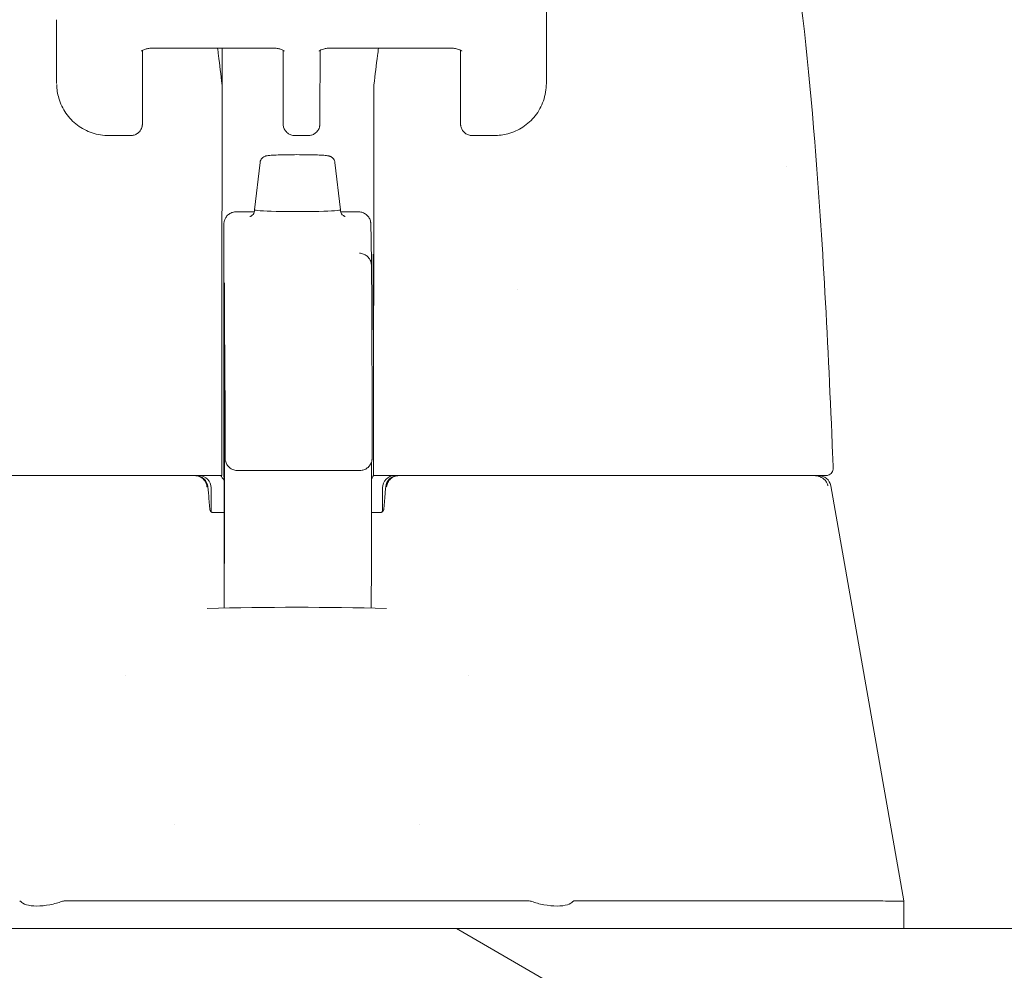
# Model space of a CAD drawing. Header units: inches. Extents: x 15 to 394, y 11 to 241.
# Tile 30 of 83: x 267.15 to 268.73, y 77.39 to 78.91. Entities that reach past the tile are written whole.
import ezdxf

# ---------------------------------------------------------------- set-up
doc = ezdxf.new("R2010")
doc.units = ezdxf.units.IN
doc.header["$LTSCALE"] = 24
doc.header["$MEASUREMENT"] = 0
doc.layers.get('0').update_dxf_attribs({"lineweight": 0})
for name, color, linetype, lineweight in [('Dimension (ANSI)', 7, 'Continuous', 5), ('Hatch (ANSI)', 7, 'Continuous', 5), ('Visible (ANSI)', 7, 'Continuous', 5)]:
    doc.layers.add(name, color=color, linetype=linetype, lineweight=lineweight)
doc.styles.add('ROMANS', font='tahoma.ttf')
doc.dimstyles.new('Default (ANSI)', dxfattribs={"dimscale": 24, "dimtxt": 0.07, "dimasz": 0.07, "dimexe": 0.125, "dimexo": 0.0625, "dimgap": 0.031496, "dimtad": 0, "dimtih": 1, "dimtoh": 1, "dimrnd": 1e-08, "dimzin": 0, "dimdsep": 46, "dimtxsty": 'ROMANS', "dimblk": 'Filled-1', "dimcen": 0.09, "dimdle": 0.393701, "dimclrd": 256, "dimclre": 256, "dimclrt": 256, "dimadec": 0, "dimazin": 0, "dimtfac": 0.928571, "dimtofl": 0, "dimtmove": 0, "dimatfit": 3, "dimfxl": 0, "dimtolj": 1, "dimtzin": 0, "dimlwd": -1, "dimlwe": -1, "dimarcsym": 0})

# ---------------------------------------------------------------- blocks, each defined once
blk = doc.blocks.new('Filled-1')
at = {"color": 0}
for p, q in [((0, 0), (-1, 0.17857)), ((-1, 0.17857), (-1, -0.17857)), ((-1, 0), (0, 0)), ((-1, -0.17857), (0, 0))]:
    blk.add_line(p, q, dxfattribs=at)
at = {"color": 0, "flags": 128}
blk.add_lwpolyline([(-1, -0.17857), (0, 0)], dxfattribs=at)
at = {"color": 0}
blk.add_solid([(-1, -0.17857), (0, 0), (-1, 0.17857), (-1, -0.17857)], dxfattribs=at)
blk = doc.blocks.new('*D27')
at = {"layer": 'Defpoints', "color": 0}
for p in [(269.325, 86.315), (269.325, 76.8974), (248.7625, 76.8662)]:
    blk.add_point(p, dxfattribs=at)
at = {"layer": 'Dimension (ANSI)'}
for p, q in [((248.7625, 78.3662), (248.7625, 89.315)), ((269.325, 78.3974), (269.325, 89.315)), ((250.4425, 86.315), (253.502, 86.315)), ((267.645, 86.315), (264.5229, 86.315))]:
    blk.add_line(p, q, dxfattribs=at)
at = {"layer": 'Dimension (ANSI)', "xscale": 1.680000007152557, "yscale": 1.680000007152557, "zscale": 1.680000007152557, "rotation": 180}
blk.add_blockref('Filled-1', (248.7625, 86.315), dxfattribs=at)
at = {"layer": 'Dimension (ANSI)', "xscale": 1.680000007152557, "yscale": 1.680000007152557, "zscale": 1.680000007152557}
blk.add_blockref('Filled-1', (269.325, 86.315), dxfattribs=at)
at = {"layer": 'Dimension (ANSI)', "insert": (259.0125, 86.315), "char_height": 1.68, "attachment_point": 5, "style": 'ROMANS'}
blk.add_mtext('\\A1;\\fTahoma|b0|i0;\\H1.6800;(20.56)\\P\\fTahoma|b0|i0;\\H1.6800;(2 PL.)\\P\\fTahoma|b0|i0;\\H1.6800;OPENING', dxfattribs=at)
blk = doc.blocks.new('*D29')
at = {"layer": 'Defpoints', "color": 0}
for p in [(269.325, 86.3462), (269.325, 76.8974), (273.2, 76.8974)]:
    blk.add_point(p, dxfattribs=at)
at = {"layer": 'Dimension (ANSI)'}
for p, q in [((269.325, 78.3974), (269.325, 89.3462)), ((273.2, 78.3974), (273.2, 89.3462)), ((267.645, 86.3462), (265.965, 86.3462)), ((274.88, 86.3462), (278.9701, 86.3462))]:
    blk.add_line(p, q, dxfattribs=at)
at = {"layer": 'Dimension (ANSI)', "xscale": 1.680000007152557, "yscale": 1.680000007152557, "zscale": 1.680000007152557}
blk.add_blockref('Filled-1', (269.325, 86.3462), dxfattribs=at)
at = {"layer": 'Dimension (ANSI)', "xscale": 1.680000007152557, "yscale": 1.680000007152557, "zscale": 1.680000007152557, "rotation": 180}
blk.add_blockref('Filled-1', (273.2, 86.3462), dxfattribs=at)
at = {"layer": 'Dimension (ANSI)', "insert": (284.3728, 86.3462), "char_height": 1.68, "attachment_point": 5, "style": 'ROMANS'}
blk.add_mtext('\\A1;\\fTahoma|b0|i0;\\H1.6800;3.88\\P\\fTahoma|b0|i0;\\H1.6800;MULLION\\P\\fTahoma|b0|i0;\\H1.6800;WIDTH', dxfattribs=at)
blk = doc.blocks.new('*D30')
at = {"layer": 'Defpoints', "color": 0}
for p in [(293.7625, 94.1654), (248.7625, 76.8662), (293.7625, 76.8662)]:
    blk.add_point(p, dxfattribs=at)
at = {"layer": 'Dimension (ANSI)'}
for p, q in [((248.7625, 78.3662), (248.7625, 97.1654)), ((293.7625, 78.3662), (293.7625, 97.1654)), ((250.4425, 94.1654), (261.6575, 94.1654)), ((292.0825, 94.1654), (280.8674, 94.1654))]:
    blk.add_line(p, q, dxfattribs=at)
at = {"layer": 'Dimension (ANSI)', "xscale": 1.680000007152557, "yscale": 1.680000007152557, "zscale": 1.680000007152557, "rotation": 180}
blk.add_blockref('Filled-1', (248.7625, 94.1654), dxfattribs=at)
at = {"layer": 'Dimension (ANSI)', "xscale": 1.680000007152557, "yscale": 1.680000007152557, "zscale": 1.680000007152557}
blk.add_blockref('Filled-1', (293.7625, 94.1654), dxfattribs=at)
at = {"layer": 'Dimension (ANSI)', "insert": (271.2625, 94.1654), "char_height": 1.68, "attachment_point": 5, "style": 'ROMANS'}
blk.add_mtext('\\A1;\\fTahoma|b0|i0;\\H1.6800;(45.00) OPENING', dxfattribs=at)

msp = doc.modelspace()

# ---------------------------------------------------------------- hatches: boundary and pattern name
at = {"layer": 'Hatch (ANSI)'}
h = msp.add_hatch(dxfattribs=at)
h.set_pattern_fill('ANSI31', color=256, scale=24, angle=105, style=0)
edge = h.paths.add_edge_path()
edge.add_line((270.1491, 77.2256), (270.1491, 76.4533))
edge.add_line((270.1491, 76.4533), (270.2831, 76.4533))
edge.add_line((270.2831, 76.4533), (270.2831, 77.2256))
edge.add_ellipse((270.0554, 77.2256), major_axis=(0.2278, 0), ratio=1, start_angle=0, end_angle=90)
edge.add_line((270.0554, 77.4533), (248.0109, 77.4533))
edge.add_ellipse((248.0109, 77.2256), major_axis=(0, 0.2277), ratio=1, start_angle=0, end_angle=90)
edge.add_line((247.7831, 77.2256), (247.7831, 76.5833))
edge.add_line((247.7831, 76.5833), (247.884, 76.5833))
edge.add_line((247.884, 76.5833), (247.9171, 76.5833))
edge.add_line((247.9171, 76.5833), (247.9171, 76.637))
edge.add_line((247.9171, 76.637), (247.9171, 77.0817))
edge.add_line((247.9171, 77.0817), (247.9171, 77.2256))
edge.add_ellipse((248.0109, 77.2256), major_axis=(-0.0937, 0), ratio=1, start_angle=270, end_angle=360, ccw=False)
edge.add_line((248.0109, 77.3193), (270.0554, 77.3193))
edge.add_ellipse((270.0554, 77.2256), major_axis=(0, 0.0937), ratio=1, start_angle=270, end_angle=360, ccw=False)

# ---------------------------------------------------------------- linework, layer by layer
at = {"layer": 'Visible (ANSI)'}
for p, q in [((267.9972, 78.9895), (267.9969, 78.8124)), ((267.2094, 78.9147), (267.2094, 78.8124)), ((267.3475, 78.8654), (267.3473, 78.7603)), ((267.3661, 78.8692), (267.5554, 78.8692)), ((267.4754, 78.8692), (267.4754, 78.8078)), ((267.5734, 78.8657), (267.5735, 78.7968)), ((267.6327, 78.7603), (267.6329, 78.8654)), ((267.6515, 78.8692), (267.8409, 78.8692)), ((267.8589, 78.7968), (267.8589, 78.865)), ((267.3287, 78.7285), (267.2934, 78.7285)), ((267.5921, 78.7285), (267.6141, 78.7285)), ((267.9128, 78.7285), (267.8775, 78.7285)), ((267.5365, 78.6852), (267.5278, 78.6091)), ((267.657, 78.6852), (267.6656, 78.6091)), ((267.498, 78.6059), (267.5274, 78.6059)), ((267.6661, 78.6059), (267.6949, 78.6059)), ((267.7146, 78.5867), (267.7153, 78.5615)), ((267.4783, 78.3983), (267.4785, 78.1877)), ((267.5001, 78.19), (267.697, 78.19)), ((267.7183, 78.1817), (267.719, 78.1817)), ((267.4578, 78.162), (267.4578, 78.1237)), ((267.7334, 78.162), (267.7334, 78.1237)), ((268.4543, 78.1654), (268.572, 77.498)), ((267.4786, 78.1226), (267.4598, 78.1226)), ((267.7315, 78.1226), (267.7156, 78.1226)), ((267.4786, 78.0952), (267.4786, 78.0497)), ((267.7156, 78.0397), (267.7154, 77.9688)), ((267.32, 77.8609), (267.32, 77.8609)), ((267.8712, 77.8609), (267.8712, 77.8609)), ((267.3988, 77.6211), (267.3988, 77.6211)), ((267.7925, 77.6211), (267.7925, 77.6211)), ((267.2231, 77.498), (267.9681, 77.498)), ((268.0413, 77.498), (268.5328, 77.498)), ((268.572, 77.4533), (268.572, 77.498)), ((270.0554, 77.4533), (248.0109, 77.4533))]:
    msp.add_line(p, q, dxfattribs=at)
for centre, start, end in [((267.433, 78.162), 4.9119, 90), ((267.4381, 78.162), 0, 90), ((267.7531, 78.162), 90, 180), ((267.7582, 78.162), 90, 175.0881), ((268.4349, 78.162), 10, 90)]:
    msp.add_arc(centre, 0.0197, start, end, dxfattribs=at)
for centre, major_axis, ratio, start_param, end_param in [((267.4328, 78.8059), (-0.0425, -0.0035), 0.669542, 3.085614, 3.161581), ((267.4766, 77.4267), (0.0001, 1.6849), 0.001243, 0.609956, 0.646633), ((267.7208, 77.4267), (0, -1.6849), 0.001294, 3.751549, 3.788225), ((267.7621, 78.8059), (-0.0425, 0.0034), 0.669773, 6.258798, 6.334759), ((267.4747, 78.9068), (0, 0.5512), 0.001274, 3.554684, 4.444304), ((267.4754, 78.7555), (0, -0.0201), 0.001273, 3.788231, 4.444303), ((267.7188, 78.9068), (0, 0.5512), 0.001274, 3.554684, 4.444304), ((267.7195, 78.7555), (0, 0.0201), 0.001274, 0.646638, 1.302711), ((267.5967, 78.6091), (-0.0689, 0), 0.042782, 6.278319, 9.429644), ((267.9508, 78.4769), (0, 0.061), 0.001274, 1.508926, 1.509277), ((267.475, 78.3836), (0, -0.0201), 0.001269, 3.554683, 4.318922), ((267.7191, 78.3836), (0, 0.0201), 0.001278, 0.413091, 1.177333), ((267.4582, 78.1018), (-0.0983, 1.1448), 0.000167, 1.516693, 1.533906), ((267.4347, 78.1423), (0.0196, 0.0017), 0.017406, 6.283182, 6.298323), ((267.7565, 78.1423), (-0.0196, 0.0017), 0.017406, 6.268048, 6.283203), ((267.4594, 78.1344), (0, -0.0118), 0.79344, 0.00001, 0.000043), ((267.1681, 77.0445), (-0.0182, 0.4534), 0.057705, 6.212037, 6.280865), ((267.1681, 77.0445), (0.0567, 0.4533), 0.172345, 0.021557, 0.090385), ((268.0231, 77.0445), (-0.0567, 0.4533), 0.172345, 6.1928, 6.261628), ((268.0231, 77.0445), (0.0182, 0.4534), 0.057705, 0.002321, 0.071149)]:
    msp.add_ellipse(centre, major_axis=major_axis, ratio=ratio, start_param=start_param, end_param=end_param, dxfattribs=at)
for centre, major_axis in [((267.4784, 78.4769), (0, 0.0738)), ((267.7185, 78.4769), (0, -0.061))]:
    msp.add_ellipse(centre, major_axis=major_axis, ratio=0.001274, dxfattribs=at)
for points, knots in [([(268.3896, 79.06), (268.4068, 78.9551), (268.4187, 78.841), (268.4411, 78.5634), (268.4501, 78.3931), (268.4573, 78.2161)], [0, 0, 0, 0, 1.138918, 1.138918, 2.574106, 2.574106, 2.574106, 2.574106]), ([(267.346, 78.8644), (267.346, 78.8644), (267.346, 78.8644), (267.3462, 78.8646), (267.3465, 78.8648), (267.3476, 78.8655), (267.3484, 78.8659), (267.3505, 78.8668), (267.3519, 78.8673), (267.3551, 78.8681), (267.357, 78.8685), (267.3612, 78.8691), (267.3634, 78.8692), (267.3658, 78.8692), (267.366, 78.8692), (267.3661, 78.8692)], [6.740092, 6.740092, 6.740092, 6.740092, 6.793779, 6.793779, 6.96813, 6.96813, 7.15411, 7.15411, 7.362553, 7.362553, 7.594077, 7.594077, 7.842143, 7.842143, 7.853982, 7.853982, 7.853982, 7.853982]), ([(267.4753, 78.81), (267.4735, 78.8264), (267.4716, 78.8422), (267.4692, 78.8614), (267.4687, 78.8653), (267.4682, 78.8692)], [-0.4388751, -0.4388751, -0.4388751, -0.4388751, -0.2194373, -0.2194373, -0.1616613, -0.1616613, -0.1616613, -0.1616613]), ([(267.5754, 78.8644), (267.5754, 78.8644), (267.5754, 78.8644), (267.5752, 78.8646), (267.5749, 78.8648), (267.5738, 78.8655), (267.573, 78.8659), (267.5709, 78.8668), (267.5696, 78.8673), (267.5664, 78.8681), (267.5645, 78.8685), (267.5603, 78.8691), (267.558, 78.8692), (267.5556, 78.8692), (267.5555, 78.8692), (267.5554, 78.8692)], [3.601441, 3.601441, 3.601441, 3.601441, 3.653835, 3.653835, 3.828176, 3.828176, 4.014016, 4.014016, 4.222282, 4.222282, 4.453653, 4.453653, 4.701633, 4.701633, 4.712389, 4.712389, 4.712389, 4.712389]), ([(267.6515, 78.8692), (267.6491, 78.8692), (267.6468, 78.8691), (267.6424, 78.8685), (267.6404, 78.8681), (267.6369, 78.8671), (267.6355, 78.8666), (267.6333, 78.8656), (267.6325, 78.8652), (267.6316, 78.8646), (267.6314, 78.8644), (267.6314, 78.8644)], [4.712389, 4.712389, 4.712389, 4.712389, 4.966699, 4.966699, 5.215035, 5.215035, 5.445494, 5.445494, 5.649809, 5.649809, 5.826279, 5.826279, 5.826279, 5.826279]), ([(267.727, 78.8692), (267.7265, 78.8653), (267.7259, 78.8614), (267.7235, 78.8422), (267.7215, 78.8264), (267.7196, 78.81)], [-0.2772129, -0.2772129, -0.2772129, -0.2772129, -0.2194374, -0.2194374, -0.000001, -0.000001, -0.000001, -0.000001]), ([(267.8409, 78.8692), (267.8432, 78.8692), (267.8456, 78.8691), (267.85, 78.8685), (267.852, 78.8681), (267.8554, 78.8671), (267.8569, 78.8666), (267.859, 78.8657), (267.8598, 78.8652), (267.8607, 78.8646), (267.8609, 78.8644), (267.8609, 78.8644)], [1.570796, 1.570796, 1.570796, 1.570796, 1.825106, 1.825106, 2.073301, 2.073301, 2.30349, 2.30349, 2.50749, 2.50749, 2.681745, 2.681745, 2.681745, 2.681745]), ([(267.2934, 78.7285), (267.2844, 78.7285), (267.2752, 78.7299), (267.258, 78.7356), (267.2499, 78.7399), (267.2356, 78.7506), (267.2293, 78.7571), (267.2192, 78.7717), (267.2153, 78.7799), (267.2108, 78.7956), (267.2097, 78.803), (267.2095, 78.8104)], [0, 0, 0, 0, 0.0703736, 0.0703736, 0.1392004, 0.1392004, 0.2072974, 0.2072974, 0.2754598, 0.2754598, 0.3325774, 0.3325774, 0.3325774, 0.3325774]), ([(267.9969, 78.8124), (267.9968, 78.803), (267.9952, 78.7933), (267.9891, 78.7757), (267.9846, 78.7674), (267.9734, 78.7533), (267.9667, 78.7471), (267.9519, 78.7374), (267.9437, 78.7338), (267.9279, 78.7295), (267.9203, 78.7285), (267.9128, 78.7285)], [0, 0, 0, 0, 0.0731439, 0.0731439, 0.1436614, 0.1436614, 0.211738, 0.211738, 0.2795476, 0.2795476, 0.3380314, 0.3380314, 0.3380314, 0.3380314]), ([(267.5921, 78.7285), (267.5901, 78.7285), (267.5881, 78.7289), (267.5843, 78.7301), (267.5825, 78.7311), (267.5794, 78.7334), (267.578, 78.7349), (267.5758, 78.7381), (267.5749, 78.7399), (267.5741, 78.7427), (267.5739, 78.7436), (267.5737, 78.7447), (267.5737, 78.7449), (267.5737, 78.7452), (267.5737, 78.7454), (267.5736, 78.7457), (267.5736, 78.7458), (267.5736, 78.7461), (267.5736, 78.7462), (267.5736, 78.7464), (267.5736, 78.7465), (267.5736, 78.7467), (267.5736, 78.7469), (267.5736, 78.7474), (267.5736, 78.7478), (267.5736, 78.7501), (267.5736, 78.7533), (267.5735, 78.7627), (267.5735, 78.7693), (267.5735, 78.783), (267.5735, 78.7897), (267.5735, 78.7968)], [0, 0, 0, 0, 0.0152437, 0.0152437, 0.0302108, 0.0302108, 0.0451875, 0.0451875, 0.0601581, 0.0601581, 0.0673092, 0.0673092, 0.0689264, 0.0689264, 0.0702228, 0.0702228, 0.0721464, 0.0721464, 0.074147, 0.074147, 0.0775296, 0.0775296, 0.0857864, 0.0857864, 0.110542, 0.110542, 0.1855583, 0.1855583, 0.2684918, 0.2684918, 0.3313559, 0.3313559, 0.3313559, 0.3313559]), ([(267.8775, 78.7285), (267.8755, 78.7285), (267.8735, 78.7289), (267.8698, 78.7301), (267.868, 78.7311), (267.8648, 78.7334), (267.8634, 78.7349), (267.8612, 78.7381), (267.8603, 78.7399), (267.8595, 78.7427), (267.8593, 78.7436), (267.8592, 78.7447), (267.8591, 78.7449), (267.8591, 78.7452), (267.8591, 78.7454), (267.8591, 78.7457), (267.8591, 78.7458), (267.8591, 78.7461), (267.859, 78.7462), (267.859, 78.7464), (267.859, 78.7465), (267.859, 78.7467), (267.859, 78.7469), (267.859, 78.7474), (267.859, 78.7478), (267.859, 78.7501), (267.859, 78.7533), (267.859, 78.7627), (267.8589, 78.7693), (267.8589, 78.783), (267.8589, 78.7897), (267.8589, 78.7968)], [0, 0, 0, 0, 0.0152437, 0.0152437, 0.0302108, 0.0302108, 0.0451875, 0.0451875, 0.0601581, 0.0601581, 0.0673092, 0.0673092, 0.0689264, 0.0689264, 0.0702228, 0.0702228, 0.0721464, 0.0721464, 0.074147, 0.074147, 0.0775296, 0.0775296, 0.0857864, 0.0857864, 0.110542, 0.110542, 0.1855583, 0.1855583, 0.2684918, 0.2684918, 0.3313559, 0.3313559, 0.3313559, 0.3313559]), ([(267.3473, 78.7603), (267.3473, 78.7549), (267.3473, 78.751), (267.3472, 78.748), (267.3472, 78.7475), (267.3472, 78.7469), (267.3472, 78.7468), (267.3472, 78.7462), (267.3472, 78.7461), (267.3472, 78.7459), (267.3472, 78.7458), (267.3472, 78.7454), (267.3471, 78.7452), (267.3471, 78.7445), (267.347, 78.744), (267.3468, 78.7429), (267.3466, 78.7424), (267.3461, 78.7406), (267.3456, 78.7394), (267.3441, 78.7366), (267.3429, 78.735), (267.3402, 78.7324), (267.3385, 78.7312), (267.335, 78.7295), (267.3331, 78.7289), (267.3303, 78.7286), (267.3295, 78.7285), (267.3287, 78.7285)], [0, 0, 0, 0, 0.0823467, 0.0823467, 0.1118576, 0.1118576, 0.1247539, 0.1247539, 0.1265515, 0.1265515, 0.1286021, 0.1286021, 0.1306663, 0.1306663, 0.134814, 0.134814, 0.138887, 0.138887, 0.148968, 0.148968, 0.1632472, 0.1632472, 0.1782167, 0.1782167, 0.1931923, 0.1931923, 0.1993249, 0.1993249, 0.1993249, 0.1993249]), ([(267.6327, 78.7603), (267.6327, 78.7549), (267.6327, 78.751), (267.6327, 78.748), (267.6327, 78.7475), (267.6327, 78.7469), (267.6327, 78.7468), (267.6326, 78.7462), (267.6326, 78.7461), (267.6326, 78.7459), (267.6326, 78.7458), (267.6326, 78.7454), (267.6326, 78.7452), (267.6325, 78.7445), (267.6324, 78.744), (267.6322, 78.7429), (267.6321, 78.7424), (267.6316, 78.7406), (267.6311, 78.7394), (267.6295, 78.7366), (267.6284, 78.735), (267.6256, 78.7324), (267.624, 78.7312), (267.6204, 78.7295), (267.6185, 78.7289), (267.6158, 78.7286), (267.615, 78.7285), (267.6141, 78.7285)], [0, 0, 0, 0, 0.0823467, 0.0823467, 0.1118576, 0.1118576, 0.1247539, 0.1247539, 0.1265515, 0.1265515, 0.1286021, 0.1286021, 0.1306663, 0.1306663, 0.134814, 0.134814, 0.138887, 0.138887, 0.148968, 0.148968, 0.1632472, 0.1632472, 0.1782167, 0.1782167, 0.1931923, 0.1931923, 0.1993249, 0.1993249, 0.1993249, 0.1993249]), ([(267.5365, 78.6852), (267.5366, 78.6865), (267.537, 78.6878), (267.5381, 78.6901), (267.5388, 78.6912), (267.5405, 78.6929), (267.5415, 78.6937), (267.5432, 78.6947), (267.5439, 78.695), (267.5451, 78.6954), (267.5456, 78.6956), (267.5467, 78.6958), (267.5473, 78.696), (267.5497, 78.6963), (267.5517, 78.6965), (267.5565, 78.6969), (267.5592, 78.697), (267.5663, 78.6973), (267.5712, 78.6975), (267.5813, 78.6977), (267.5866, 78.6977), (267.5971, 78.6978), (267.6025, 78.6977), (267.6128, 78.6976), (267.6178, 78.6976), (267.6269, 78.6973), (267.631, 78.6972), (267.638, 78.6968), (267.6409, 78.6966), (267.6446, 78.6962), (267.6457, 78.6961), (267.6474, 78.6957), (267.648, 78.6955), (267.6491, 78.6952), (267.6498, 78.6949), (267.6512, 78.6942), (267.652, 78.6937), (267.6534, 78.6925), (267.6541, 78.6918), (267.6553, 78.6901), (267.6559, 78.6891), (267.6566, 78.6871), (267.6569, 78.6861), (267.657, 78.6852)], [0, 0, 0, 0, 0.0101015, 0.0101015, 0.0199862, 0.0199862, 0.0296294, 0.0296294, 0.0377089, 0.0377089, 0.0449846, 0.0449846, 0.0568687, 0.0568687, 0.0925395, 0.0925395, 0.1243072, 0.1243072, 0.1678667, 0.1678667, 0.2085979, 0.2085979, 0.2487728, 0.2487728, 0.2888646, 0.2888646, 0.3291737, 0.3291737, 0.3703899, 0.3703899, 0.3939584, 0.3939584, 0.4023637, 0.4023637, 0.4099805, 0.4099805, 0.4177702, 0.4177702, 0.4252935, 0.4252935, 0.4344742, 0.4344742, 0.4417369, 0.4417369, 0.4417369, 0.4417369]), ([(267.4783, 78.3983), (267.4782, 78.4065), (267.4782, 78.4162), (267.4782, 78.437), (267.4782, 78.4483), (267.4782, 78.4713), (267.4782, 78.4832), (267.4782, 78.5061), (267.4782, 78.5174), (267.4782, 78.538), (267.4782, 78.5475), (267.4783, 78.5636), (267.4783, 78.5704), (267.4783, 78.5805), (267.4783, 78.5839), (267.4783, 78.5859), (267.4783, 78.5861), (267.4784, 78.5867), (267.4784, 78.5868), (267.4784, 78.5873), (267.4784, 78.5875), (267.4784, 78.5878), (267.4784, 78.5881), (267.4785, 78.5888), (267.4786, 78.5894), (267.4788, 78.5906), (267.479, 78.5911), (267.4795, 78.593), (267.4801, 78.5943), (267.4817, 78.5973), (267.4829, 78.5989), (267.4858, 78.6018), (267.4876, 78.603), (267.4913, 78.6048), (267.4934, 78.6054), (267.4963, 78.6058), (267.4972, 78.6059), (267.498, 78.6059)], [0.0000951, 0.0000951, 0.0000951, 0.0000951, 0.0901149, 0.0901149, 0.178562, 0.178562, 0.2670329, 0.2670329, 0.3554952, 0.3554952, 0.4439649, 0.4439649, 0.5324672, 0.5324672, 0.6211026, 0.6211026, 0.6422287, 0.6422287, 0.6501792, 0.6501792, 0.6522795, 0.6522795, 0.6545394, 0.6545394, 0.659093, 0.659093, 0.6635504, 0.6635504, 0.6741451, 0.6741451, 0.6893195, 0.6893195, 0.7052428, 0.7052428, 0.7211743, 0.7211743, 0.727735, 0.727735, 0.727735, 0.727735]), ([(267.52, 78.5983), (267.52, 78.5983), (267.52, 78.5983), (267.5201, 78.5983), (267.5203, 78.5983), (267.5208, 78.5985), (267.521, 78.5986), (267.5217, 78.5989), (267.5223, 78.5992), (267.5236, 78.6002), (267.5244, 78.6008), (267.5259, 78.6026), (267.5266, 78.6037), (267.5276, 78.6064), (267.5278, 78.6078), (267.5278, 78.6091)], [9.2430888, 9.2430888, 9.2430888, 9.2430888, 9.2594498, 9.2594498, 9.3055117, 9.3055117, 9.3302805, 9.3302805, 9.3644401, 9.3644401, 9.3881755, 9.3881755, 9.4085728, 9.4085728, 9.4235033, 9.4235033, 9.4235033, 9.4235033]), ([(267.6656, 78.6091), (267.6656, 78.6078), (267.6658, 78.6065), (267.6666, 78.6042), (267.6672, 78.6032), (267.6684, 78.6015), (267.669, 78.6009), (267.6702, 78.5998), (267.6708, 78.5995), (267.6717, 78.5989), (267.672, 78.5988), (267.6727, 78.5985), (267.673, 78.5984), (267.6733, 78.5983), (267.6734, 78.5982), (267.6734, 78.5982)], [6.2819106, 6.2819106, 6.2819106, 6.2819106, 6.296187, 6.296187, 6.3118518, 6.3118518, 6.3310934, 6.3310934, 6.3535591, 6.3535591, 6.3797667, 6.3797667, 6.4163047, 6.4163047, 6.4623251, 6.4623251, 6.4623251, 6.4623251]), ([(267.6949, 78.6059), (267.6952, 78.6059), (267.6955, 78.6059), (267.6967, 78.6058), (267.6975, 78.6057), (267.7005, 78.6052), (267.7025, 78.6044), (267.7062, 78.6024), (267.7079, 78.6011), (267.7108, 78.598), (267.7119, 78.5962), (267.7132, 78.5934), (267.7136, 78.5924), (267.714, 78.591), (267.7141, 78.5905), (267.7143, 78.5897), (267.7143, 78.5894), (267.7144, 78.5887), (267.7145, 78.5884), (267.7145, 78.5879), (267.7145, 78.5878), (267.7145, 78.5875), (267.7145, 78.5874), (267.7146, 78.5871), (267.7146, 78.587), (267.7146, 78.5868), (267.7146, 78.5867), (267.7146, 78.5867)], [0, 0, 0, 0, 0.00224223, 0.00224223, 0.00898256, 0.00898256, 0.02514758, 0.02514758, 0.04107187, 0.04107187, 0.0570029, 0.0570029, 0.06485469, 0.06485469, 0.06852226, 0.06852226, 0.0711256, 0.0711256, 0.0739908, 0.0739908, 0.07533776, 0.07533776, 0.07733102, 0.07733102, 0.07973003, 0.07973003, 0.08311644, 0.08311644, 0.08311644, 0.08311644]), ([(267.7153, 78.5615), (267.7154, 78.5589), (267.7154, 78.5541), (267.7154, 78.5422), (267.7155, 78.5398), (267.7155, 78.5373)], [0, 0, 0, 0, 0.2222895, 0.2222895, 0.2714386, 0.2714386, 0.2714386, 0.2714386]), ([(267.6966, 78.5393), (267.6987, 78.5392), (267.7009, 78.5388), (267.7048, 78.5373), (267.7067, 78.5362), (267.7099, 78.5336), (267.7113, 78.532), (267.7128, 78.5297), (267.7132, 78.529), (267.7138, 78.5278), (267.714, 78.5273), (267.7145, 78.526), (267.7147, 78.5253), (267.715, 78.5242), (267.7151, 78.5238), (267.7153, 78.5229), (267.7154, 78.5226), (267.7155, 78.5217), (267.7155, 78.5213), (267.7156, 78.5202), (267.7156, 78.5199), (267.7157, 78.5178), (267.7157, 78.5157), (267.7159, 78.5033), (267.716, 78.4856), (267.7163, 78.4238), (267.7165, 78.3721), (267.7167, 78.3063)], [0, 0, 0, 0, 0.016461, 0.016461, 0.032598, 0.032598, 0.048586, 0.048586, 0.055504, 0.055504, 0.060794, 0.060794, 0.069517, 0.069517, 0.078204, 0.078204, 0.091719, 0.091719, 0.12099, 0.12099, 0.208677, 0.208677, 0.471727, 0.471727, 1.263331, 1.263331, 2.350755, 2.350755, 2.350755, 2.350755]), ([(267.4791, 78.0403), (267.4791, 78.0403), (267.4791, 78.0405), (267.4791, 78.0418), (267.4792, 78.0439), (267.4792, 78.0526), (267.4792, 78.0618), (267.4793, 78.0866), (267.4793, 78.1027), (267.4793, 78.1396), (267.4794, 78.1608), (267.4794, 78.2056), (267.4794, 78.2297), (267.4794, 78.2777), (267.4794, 78.3022), (267.4794, 78.3486), (267.4794, 78.371), (267.4793, 78.4111), (267.4793, 78.4292), (267.4792, 78.4588), (267.4792, 78.4707), (267.4792, 78.4828), (267.4792, 78.486), (267.4791, 78.4893), (267.4791, 78.4902), (267.4791, 78.4911), (267.4791, 78.4914), (267.4791, 78.4915), (267.4791, 78.4915), (267.4791, 78.4915)], [0.095515, 0.095515, 0.095515, 0.095515, 0.123841, 0.123841, 0.213853, 0.213853, 0.387934, 0.387934, 0.570542, 0.570542, 0.753617, 0.753617, 0.936769, 0.936769, 1.119942, 1.119942, 1.303116, 1.303116, 1.486277, 1.486277, 1.669389, 1.669389, 1.759895, 1.759895, 1.808908, 1.808908, 1.835911, 1.835911, 1.839855, 1.839855, 1.839855, 1.839855]), ([(267.4749, 78.3913), (267.4749, 78.3605), (267.4749, 78.3289), (267.4749, 78.2643), (267.4749, 78.2314), (267.4749, 78.1983)], [0.0000013, 0.0000013, 0.0000013, 0.0000013, 0.2536651, 0.2536651, 0.507274, 0.507274, 0.507274, 0.507274]), ([(267.719, 78.3913), (267.719, 78.3605), (267.719, 78.3289), (267.719, 78.2643), (267.719, 78.2314), (267.719, 78.1983)], [0.0000013, 0.0000013, 0.0000013, 0.0000013, 0.2536657, 0.2536657, 0.5072735, 0.5072735, 0.5072735, 0.5072735]), ([(267.7167, 78.3063), (267.7167, 78.3037), (267.7167, 78.3002), (267.7167, 78.2923), (267.7167, 78.2876), (267.7167, 78.2778), (267.7167, 78.2724), (267.7167, 78.2616), (267.7167, 78.256), (267.7167, 78.2454), (267.7167, 78.2401), (267.7167, 78.2307), (267.7167, 78.2263), (267.7167, 78.2191), (267.7167, 78.216), (267.7167, 78.2116), (267.7167, 78.2104), (267.7167, 78.2094), (267.7167, 78.2093), (267.7166, 78.209), (267.7166, 78.2089), (267.7166, 78.2086), (267.7166, 78.2085), (267.7166, 78.2081), (267.7166, 78.2079), (267.7165, 78.2073), (267.7165, 78.2071), (267.7164, 78.2062), (267.7162, 78.2056), (267.7158, 78.2037), (267.7153, 78.2024), (267.7139, 78.1994), (267.7127, 78.1976), (267.7099, 78.1946), (267.7082, 78.1933), (267.7045, 78.1913), (267.7025, 78.1906), (267.6993, 78.1901), (267.6981, 78.19), (267.697, 78.19)], [0, 0, 0, 0, 0.0425807, 0.0425807, 0.0841852, 0.0841852, 0.1256804, 0.1256804, 0.167149, 0.167149, 0.2086126, 0.2086126, 0.2500853, 0.2500853, 0.2915961, 0.2915961, 0.3332584, 0.3332584, 0.3395061, 0.3395061, 0.3420357, 0.3420357, 0.3431432, 0.3431432, 0.3452868, 0.3452868, 0.3473947, 0.3473947, 0.3519485, 0.3519485, 0.3622857, 0.3622857, 0.3777932, 0.3777932, 0.3937253, 0.3937253, 0.4096569, 0.4096569, 0.418499, 0.418499, 0.418499, 0.418499]), ([(267.5001, 78.19), (267.4999, 78.19), (267.4996, 78.19), (267.4987, 78.19), (267.498, 78.1901), (267.4952, 78.1905), (267.4931, 78.1911), (267.4893, 78.193), (267.4876, 78.1943), (267.4847, 78.1973), (267.4834, 78.199), (267.482, 78.2018), (267.4816, 78.2028), (267.481, 78.2047), (267.4808, 78.2058), (267.4806, 78.2071), (267.4805, 78.2075), (267.4805, 78.2081), (267.4805, 78.2083), (267.4805, 78.2087), (267.4804, 78.2088), (267.4804, 78.209), (267.4804, 78.209), (267.4804, 78.2092), (267.4804, 78.2093), (267.4804, 78.2095), (267.4804, 78.2097), (267.4804, 78.2103), (267.4804, 78.2109), (267.4804, 78.2128), (267.4804, 78.2139), (267.4804, 78.2154)], [0, 0, 0, 0, 0.0018097, 0.0018097, 0.007246, 0.007246, 0.023428, 0.023428, 0.0393511, 0.0393511, 0.0552832, 0.0552832, 0.0631668, 0.0631668, 0.0710789, 0.0710789, 0.0739075, 0.0739075, 0.0758492, 0.0758492, 0.0774606, 0.0774606, 0.0789973, 0.0789973, 0.081828, 0.081828, 0.0894984, 0.0894984, 0.1125569, 0.1125569, 0.1358886, 0.1358886, 0.1358886, 0.1358886]), ([(267.4749, 78.1923), (267.4749, 78.1933), (267.4749, 78.1943), (267.4749, 78.1963), (267.4749, 78.1973), (267.4749, 78.1983)], [-0.01552729, -0.01552729, -0.01552729, -0.01552729, -0.00775591, -0.00775591, -0.00000008, -0.00000008, -0.00000008, -0.00000008]), ([(267.4749, 78.1923), (267.4749, 78.1909), (267.4749, 78.1896), (267.4749, 78.187), (267.4749, 78.1858), (267.4749, 78.1837), (267.4749, 78.1829), (267.4749, 78.1819), (267.4749, 78.1817), (267.4749, 78.1817)], [0, 0, 0, 0, 0.01021357, 0.01021357, 0.02188893, 0.02188893, 0.03336269, 0.03336269, 0.0441913, 0.0441913, 0.0441913, 0.0441913]), ([(267.7157, 78.2035), (267.7157, 78.1828), (267.7157, 78.1625), (267.7156, 78.1148), (267.7156, 78.088), (267.7156, 78.0561), (267.7156, 78.0476), (267.7156, 78.0397)], [0.0826085, 0.0826085, 0.0826085, 0.0826085, 0.2432605, 0.2432605, 0.482131, 0.482131, 0.5753368, 0.5753368, 0.5753368, 0.5753368]), ([(267.719, 78.1983), (267.719, 78.1973), (267.719, 78.1963), (267.719, 78.1943), (267.719, 78.1933), (267.719, 78.1923)], [0.00000008, 0.00000008, 0.00000008, 0.00000008, 0.00775583, 0.00775583, 0.01552726, 0.01552726, 0.01552726, 0.01552726]), ([(267.719, 78.1817), (267.719, 78.1817), (267.719, 78.1819), (267.719, 78.1829), (267.719, 78.1837), (267.719, 78.1858), (267.719, 78.187), (267.719, 78.1896), (267.719, 78.1909), (267.719, 78.1923)], [-0.04419134, -0.04419134, -0.04419134, -0.04419134, -0.03334324, -0.03334324, -0.02186875, -0.02186875, -0.01019415, -0.01019415, 0, 0, 0, 0]), ([(268.4582, 78.1939), (268.4582, 78.1927), (268.4581, 78.1914), (268.4574, 78.189), (268.4568, 78.1878), (268.4554, 78.1857), (268.4545, 78.1848), (268.4525, 78.1833), (268.4514, 78.1827), (268.4496, 78.1821), (268.449, 78.1819), (268.4477, 78.1817), (268.447, 78.1817), (268.4464, 78.1817)], [0, 0, 0, 0, 0.00966317, 0.00966317, 0.01921853, 0.01921853, 0.02877776, 0.02877776, 0.03833685, 0.03833685, 0.04318312, 0.04318312, 0.048162, 0.048162, 0.048162, 0.048162]), ([(266.7482, 78.1817), (266.7483, 78.1817), (266.7486, 78.1817), (266.7491, 78.1817), (266.7496, 78.1817), (266.7503, 78.1817), (266.7513, 78.1817), (266.7523, 78.1817), (266.7534, 78.1817), (266.7548, 78.1817), (266.7561, 78.1817), (266.7577, 78.1817), (266.7594, 78.1817), (266.7612, 78.1817), (266.7631, 78.1817), (266.7652, 78.1817), (266.7673, 78.1817), (266.7696, 78.1817), (266.7721, 78.1817), (266.7746, 78.1817), (266.7774, 78.1817), (266.7806, 78.1817), (266.7838, 78.1817), (266.7874, 78.1817), (266.7913, 78.1817), (266.7953, 78.1817), (266.7996, 78.1817), (266.8043, 78.1817), (266.809, 78.1817), (266.8141, 78.1817), (266.8196, 78.1817), (266.8251, 78.1817), (266.831, 78.1817), (266.8374, 78.1817), (266.8438, 78.1817), (266.8506, 78.1817), (266.8579, 78.1817), (266.8652, 78.1817), (266.8729, 78.1817), (266.8812, 78.1817), (266.8896, 78.1817), (266.8986, 78.1817), (266.9075, 78.1817), (266.9165, 78.1817), (266.9253, 78.1817), (266.9338, 78.1817), (266.9422, 78.1817), (266.9503, 78.1817), (266.9582, 78.1817), (266.9661, 78.1817), (266.9737, 78.1817), (266.9812, 78.1817), (266.9887, 78.1817), (266.9961, 78.1817), (267.0035, 78.1817), (267.011, 78.1817), (267.0186, 78.1817), (267.0263, 78.1817), (267.0341, 78.1817), (267.042, 78.1817), (267.05, 78.1817), (267.0581, 78.1817), (267.0664, 78.1817), (267.075, 78.1817), (267.0836, 78.1817), (267.0925, 78.1817), (267.1016, 78.1817), (267.1107, 78.1817), (267.12, 78.1817), (267.1289, 78.1817), (267.1378, 78.1817), (267.1462, 78.1817), (267.1542, 78.1817), (267.1622, 78.1817), (267.1698, 78.1817), (267.177, 78.1817), (267.1842, 78.1817), (267.191, 78.1817), (267.1975, 78.1817), (267.2039, 78.1817), (267.2101, 78.1817), (267.2158, 78.1817), (267.2216, 78.1817), (267.2271, 78.1817), (267.2323, 78.1817), (267.2376, 78.1817), (267.2425, 78.1817), (267.2473, 78.1817), (267.2522, 78.1817), (267.2568, 78.1817), (267.2614, 78.1817), (267.266, 78.1817), (267.2706, 78.1817), (267.2751, 78.1817), (267.2797, 78.1817), (267.2844, 78.1817), (267.2892, 78.1817), (267.294, 78.1817), (267.299, 78.1817), (267.3044, 78.1817), (267.3097, 78.1817), (267.3154, 78.1817), (267.3212, 78.1817), (267.327, 78.1817), (267.3328, 78.1817), (267.3383, 78.1817), (267.3438, 78.1817), (267.349, 78.1817), (267.3538, 78.1817), (267.3587, 78.1817), (267.3632, 78.1817), (267.3676, 78.1817), (267.3719, 78.1817), (267.376, 78.1817), (267.38, 78.1817), (267.384, 78.1817), (267.3878, 78.1817), (267.3915, 78.1817), (267.3952, 78.1817), (267.3987, 78.1817), (267.4021, 78.1817), (267.4055, 78.1817), (267.4087, 78.1817), (267.4119, 78.1817), (267.415, 78.1817), (267.418, 78.1817), (267.4209, 78.1817), (267.4239, 78.1817), (267.4267, 78.1817), (267.4294, 78.1817), (267.4321, 78.1817), (267.4347, 78.1817), (267.4373, 78.1817), (267.4398, 78.1817), (267.4423, 78.1817), (267.4447, 78.1817), (267.4471, 78.1817), (267.4494, 78.1817), (267.4516, 78.1817), (267.4539, 78.1817), (267.456, 78.1817), (267.4581, 78.1817), (267.4602, 78.1817), (267.4623, 78.1817), (267.4642, 78.1817), (267.4661, 78.1817), (267.468, 78.1817), (267.4698, 78.1817), (267.4716, 78.1817), (267.4733, 78.1817), (267.4749, 78.1817)], [0, 0, 0, 0, 0.02, 0.02, 0.02, 0.04, 0.04, 0.04, 0.06, 0.06, 0.06, 0.08, 0.08, 0.08, 0.1, 0.1, 0.1, 0.12, 0.12, 0.12, 0.14, 0.14, 0.14, 0.16, 0.16, 0.16, 0.18, 0.18, 0.18, 0.2, 0.2, 0.2, 0.22, 0.22, 0.22, 0.24, 0.24, 0.24, 0.26, 0.26, 0.26, 0.28, 0.28, 0.28, 0.3, 0.3, 0.3, 0.32, 0.32, 0.32, 0.34, 0.34, 0.34, 0.36, 0.36, 0.36, 0.38, 0.38, 0.38, 0.4, 0.4, 0.4, 0.42, 0.42, 0.42, 0.44, 0.44, 0.44, 0.46, 0.46, 0.46, 0.48, 0.48, 0.48, 0.5, 0.5, 0.5, 0.52, 0.52, 0.52, 0.54, 0.54, 0.54, 0.56, 0.56, 0.56, 0.58, 0.58, 0.58, 0.6, 0.6, 0.6, 0.62, 0.62, 0.62, 0.64, 0.64, 0.64, 0.66, 0.66, 0.66, 0.68, 0.68, 0.68, 0.7, 0.7, 0.7, 0.72, 0.72, 0.72, 0.74, 0.74, 0.74, 0.76, 0.76, 0.76, 0.78, 0.78, 0.78, 0.8, 0.8, 0.8, 0.82, 0.82, 0.82, 0.84, 0.84, 0.84, 0.86, 0.86, 0.86, 0.88, 0.88, 0.88, 0.9, 0.9, 0.9, 0.92, 0.92, 0.92, 0.94, 0.94, 0.94, 0.96, 0.96, 0.96, 0.98, 0.98, 0.98, 1, 1, 1, 1]), ([(267.4315, 78.1817), (267.4339, 78.1817), (267.4363, 78.1812), (267.4409, 78.1795), (267.443, 78.1781), (267.4468, 78.1747), (267.4483, 78.1726), (267.4502, 78.1686), (267.4507, 78.1668), (267.4511, 78.1645), (267.4512, 78.1641), (267.4512, 78.1637)], [-0.07186063, -0.07186063, -0.07186063, -0.07186063, -0.05375453, -0.05375453, -0.03421213, -0.03421213, -0.01469635, -0.01469635, 0, 0, 0.00333954, 0.00333954, 0.00333954, 0.00333954]), ([(267.4785, 78.1746), (267.4774, 78.176), (267.4764, 78.1772), (267.475, 78.1791), (267.4745, 78.1799), (267.4742, 78.1806), (267.4742, 78.1808), (267.4742, 78.181)], [0.012185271, 0.012185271, 0.012185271, 0.012185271, 0.01644749, 0.01644749, 0.02012058, 0.02012058, 0.02145456, 0.02145456, 0.02145456, 0.02145456]), ([(267.4786, 78.0952), (267.4786, 78.1055), (267.4786, 78.1164), (267.4786, 78.1374), (267.4786, 78.1477), (267.4786, 78.1668), (267.4785, 78.1757), (267.4785, 78.1849), (267.4785, 78.1864), (267.4785, 78.1877)], [0, 0, 0, 0, 0.0810285, 0.0810285, 0.1605957, 0.1605957, 0.2402112, 0.2402112, 0.2554709, 0.2554709, 0.2554709, 0.2554709]), ([(267.7183, 78.181), (267.7183, 78.1809), (267.7183, 78.1809), (267.7182, 78.1804), (267.718, 78.1799), (267.7171, 78.1785), (267.7164, 78.1776), (267.7157, 78.1767)], [0.045272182, 0.045272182, 0.045272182, 0.045272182, 0.045667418, 0.045667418, 0.048563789, 0.048563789, 0.051735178, 0.051735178, 0.051735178, 0.051735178]), ([(267.719, 78.1817), (267.7206, 78.1817), (267.7222, 78.1817), (267.724, 78.1817), (267.7258, 78.1817), (267.7276, 78.1817), (267.7296, 78.1817), (267.7315, 78.1817), (267.7335, 78.1817), (267.7356, 78.1817), (267.7376, 78.1817), (267.7398, 78.1817), (267.742, 78.1817), (267.7442, 78.1817), (267.7465, 78.1817), (267.7488, 78.1817), (267.7511, 78.1817), (267.7535, 78.1817), (267.756, 78.1817), (267.7584, 78.1817), (267.7609, 78.1817), (267.7635, 78.1817), (267.7661, 78.1817), (267.7688, 78.1817), (267.7716, 78.1817), (267.7743, 78.1817), (267.7772, 78.1817), (267.7802, 78.1817), (267.7832, 78.1817), (267.7863, 78.1817), (267.7895, 78.1817), (267.7927, 78.1817), (267.7961, 78.1817), (267.7996, 78.1817), (267.8031, 78.1817), (267.8068, 78.1817), (267.8106, 78.1817), (267.8144, 78.1817), (267.8184, 78.1817), (267.8225, 78.1817), (267.8267, 78.1817), (267.831, 78.1817), (267.8355, 78.1817), (267.84, 78.1817), (267.8446, 78.1817), (267.8495, 78.1817), (267.8544, 78.1817), (267.8597, 78.1817), (267.8651, 78.1817), (267.8705, 78.1817), (267.8762, 78.1817), (267.8816, 78.1817), (267.887, 78.1817), (267.8922, 78.1817), (267.8973, 78.1817), (267.9023, 78.1817), (267.9071, 78.1817), (267.9117, 78.1817), (267.9164, 78.1817), (267.921, 78.1817), (267.9256, 78.1817), (267.9302, 78.1817), (267.9347, 78.1817), (267.9394, 78.1817), (267.944, 78.1817), (267.9488, 78.1817), (267.9537, 78.1817), (267.9586, 78.1817), (267.9638, 78.1817), (267.9692, 78.1817), (267.9746, 78.1817), (267.9804, 78.1817), (267.9864, 78.1817), (267.9925, 78.1817), (267.9989, 78.1817), (268.0057, 78.1817), (268.0124, 78.1817), (268.0195, 78.1817), (268.027, 78.1817), (268.0345, 78.1817), (268.0423, 78.1817), (268.0506, 78.1817), (268.0589, 78.1817), (268.0676, 78.1817), (268.0766, 78.1817), (268.0855, 78.1817), (268.0946, 78.1817), (268.1034, 78.1817), (268.1122, 78.1817), (268.1205, 78.1817), (268.1287, 78.1817), (268.1369, 78.1817), (268.1449, 78.1817), (268.1527, 78.1817), (268.1606, 78.1817), (268.1682, 78.1817), (268.1757, 78.1817), (268.1832, 78.1817), (268.1906, 78.1817), (268.1979, 78.1817), (268.2052, 78.1817), (268.2125, 78.1817), (268.2199, 78.1817), (268.2273, 78.1817), (268.2347, 78.1817), (268.2424, 78.1817), (268.25, 78.1817), (268.2579, 78.1817), (268.2659, 78.1817), (268.274, 78.1817), (268.2824, 78.1817), (268.2906, 78.1817), (268.2988, 78.1817), (268.3069, 78.1817), (268.3146, 78.1817), (268.3222, 78.1817), (268.3295, 78.1817), (268.3363, 78.1817), (268.3432, 78.1817), (268.3497, 78.1817), (268.3559, 78.1817), (268.362, 78.1817), (268.3678, 78.1817), (268.3732, 78.1817), (268.3786, 78.1817), (268.3836, 78.1817), (268.3883, 78.1817), (268.393, 78.1817), (268.3973, 78.1817), (268.4012, 78.1817), (268.4052, 78.1817), (268.4089, 78.1817), (268.412, 78.1817), (268.4152, 78.1817), (268.418, 78.1817), (268.4205, 78.1817), (268.4229, 78.1817), (268.4251, 78.1817), (268.4272, 78.1817), (268.4292, 78.1817), (268.4311, 78.1817), (268.4328, 78.1817), (268.4345, 78.1817), (268.436, 78.1817), (268.4373, 78.1817), (268.4387, 78.1817), (268.4398, 78.1817), (268.4407, 78.1817), (268.4416, 78.1817), (268.4424, 78.1817), (268.4429, 78.1817), (268.4434, 78.1817), (268.4436, 78.1817), (268.4437, 78.1817)], [0, 0, 0, 0, 0.019608, 0.019608, 0.019608, 0.039216, 0.039216, 0.039216, 0.058824, 0.058824, 0.058824, 0.078431, 0.078431, 0.078431, 0.098039, 0.098039, 0.098039, 0.117647, 0.117647, 0.117647, 0.137255, 0.137255, 0.137255, 0.156863, 0.156863, 0.156863, 0.176471, 0.176471, 0.176471, 0.196078, 0.196078, 0.196078, 0.215686, 0.215686, 0.215686, 0.235294, 0.235294, 0.235294, 0.254902, 0.254902, 0.254902, 0.27451, 0.27451, 0.27451, 0.294118, 0.294118, 0.294118, 0.313725, 0.313725, 0.313725, 0.333333, 0.333333, 0.333333, 0.352941, 0.352941, 0.352941, 0.372549, 0.372549, 0.372549, 0.392157, 0.392157, 0.392157, 0.411765, 0.411765, 0.411765, 0.431373, 0.431373, 0.431373, 0.45098, 0.45098, 0.45098, 0.470588, 0.470588, 0.470588, 0.490196, 0.490196, 0.490196, 0.509804, 0.509804, 0.509804, 0.529412, 0.529412, 0.529412, 0.54902, 0.54902, 0.54902, 0.568627, 0.568627, 0.568627, 0.588235, 0.588235, 0.588235, 0.607843, 0.607843, 0.607843, 0.627451, 0.627451, 0.627451, 0.647059, 0.647059, 0.647059, 0.666667, 0.666667, 0.666667, 0.686275, 0.686275, 0.686275, 0.705882, 0.705882, 0.705882, 0.72549, 0.72549, 0.72549, 0.745098, 0.745098, 0.745098, 0.764706, 0.764706, 0.764706, 0.784314, 0.784314, 0.784314, 0.803922, 0.803922, 0.803922, 0.823529, 0.823529, 0.823529, 0.843137, 0.843137, 0.843137, 0.862745, 0.862745, 0.862745, 0.882353, 0.882353, 0.882353, 0.901961, 0.901961, 0.901961, 0.921569, 0.921569, 0.921569, 0.941176, 0.941176, 0.941176, 0.960784, 0.960784, 0.960784, 0.980392, 0.980392, 0.980392, 1, 1, 1, 1]), ([(267.7597, 78.1817), (267.7572, 78.1817), (267.7548, 78.1812), (267.7525, 78.1803), (267.7502, 78.1794), (267.7481, 78.1781), (267.7463, 78.1764), (267.7445, 78.1748), (267.743, 78.1728), (267.742, 78.1706), (267.7409, 78.1684), (267.7402, 78.1661), (267.74, 78.1637)], [0, 0, 0, 0, 0.25, 0.25, 0.25, 0.5, 0.5, 0.5, 0.75, 0.75, 0.75, 1, 1, 1, 1]), ([(268.4338, 78.1809), (268.4326, 78.1812), (268.4313, 78.1814), (268.4288, 78.1816), (268.4276, 78.1817), (268.4266, 78.1817)], [0.000001, 0.000001, 0.000001, 0.000001, 0.01272699, 0.01272699, 0.02459906, 0.02459906, 0.02459906, 0.02459906]), ([(268.4338, 78.1809), (268.4356, 78.1805), (268.4374, 78.1798), (268.4407, 78.1781), (268.4423, 78.177), (268.4451, 78.1744), (268.4463, 78.173), (268.4482, 78.1699), (268.4489, 78.1683), (268.4495, 78.1662), (268.4496, 78.1658), (268.4497, 78.1654)], [0.00000021, 0.00000021, 0.00000021, 0.00000021, 0.01790702, 0.01790702, 0.03464891, 0.03464891, 0.05076492, 0.05076492, 0.06565697, 0.06565697, 0.06905546, 0.06905546, 0.06905546, 0.06905546]), ([(268.4437, 78.1817), (268.4442, 78.1817), (268.4445, 78.1817), (268.4448, 78.1817), (268.4451, 78.1817), (268.4454, 78.1817), (268.4456, 78.1817), (268.4459, 78.1817), (268.4461, 78.1817), (268.4462, 78.1817), (268.4463, 78.1817), (268.4464, 78.1817), (268.4464, 78.1817)], [0, 0, 0, 0, 0.25, 0.25, 0.25, 0.5, 0.5, 0.5, 0.75, 0.75, 0.75, 0.9501431, 0.9501431, 0.9501431, 0.9501431]), ([(267.7369, 78.144), (267.7372, 78.1473), (267.7374, 78.1505), (267.7377, 78.1538), (267.738, 78.1571), (267.7383, 78.1604), (267.7386, 78.1637)], [0, 0, 0, 0, 0.5, 0.5, 0.5, 1, 1, 1, 1]), ([(267.4543, 78.144), (267.4547, 78.1398), (267.4551, 78.1356), (267.4556, 78.1299), (267.4557, 78.1283), (267.4559, 78.1267)], [0, 0, 0, 0, 0.03177496, 0.03177496, 0.04542173, 0.04542173, 0.04542173, 0.04542173]), ([(267.7353, 78.1267), (267.7357, 78.1303), (267.736, 78.1343), (267.7366, 78.1402), (267.7367, 78.1421), (267.7369, 78.144)], [0, 0, 0, 0, 0.03104913, 0.03104913, 0.0454378, 0.0454378, 0.0454378, 0.0454378]), ([(267.4559, 78.1267), (267.4559, 78.1266), (267.4559, 78.1265), (267.456, 78.1262), (267.4561, 78.1258), (267.4566, 78.125), (267.457, 78.1244), (267.4578, 78.1236), (267.4582, 78.1233), (267.459, 78.1229), (267.4593, 78.1227), (267.4597, 78.1226), (267.4599, 78.1226), (267.4599, 78.1226)], [0.00221293, 0.00221293, 0.00221293, 0.00221293, 0.00676414, 0.00676414, 0.01367449, 0.01367449, 0.0232353, 0.0232353, 0.0303251, 0.0303251, 0.03762674, 0.03762674, 0.0442281, 0.0442281, 0.0442281, 0.0442281]), ([(267.7314, 78.1226), (267.7314, 78.1226), (267.7314, 78.1226), (267.7315, 78.1226), (267.7318, 78.1227), (267.7326, 78.1231), (267.7331, 78.1234), (267.7342, 78.1243), (267.7347, 78.1251), (267.7352, 78.126), (267.7352, 78.1263), (267.7353, 78.1266), (267.7353, 78.1266), (267.7353, 78.1267)], [0.00826605, 0.00826605, 0.00826605, 0.00826605, 0.01093076, 0.01093076, 0.01929717, 0.01929717, 0.02796556, 0.02796556, 0.04070726, 0.04070726, 0.04645278, 0.04645278, 0.05018482, 0.05018482, 0.05018482, 0.05018482]), ([(267.4786, 77.9689), (267.4786, 77.9763), (267.4786, 77.9845), (267.4786, 78.0029), (267.4786, 78.0134), (267.4786, 78.0325), (267.4786, 78.0413), (267.4786, 78.0497)], [0.1753991, 0.1753991, 0.1753991, 0.1753991, 0.2454689, 0.2454689, 0.3251907, 0.3251907, 0.3912181, 0.3912181, 0.3912181, 0.3912181]), ([(267.1518, 77.4969), (267.1536, 77.4949), (267.1563, 77.493), (267.1652, 77.4903), (267.1709, 77.4897), (267.1839, 77.4897), (267.1911, 77.4904), (267.2061, 77.4931), (267.2127, 77.4951), (267.2176, 77.4969)], [-0.157039, -0.157039, -0.157039, -0.157039, -0.1189305, -0.1189305, -0.0791328, -0.0791328, -0.0397931, -0.0397931, 0, 0, 0, 0]), ([(267.9737, 77.4969), (267.979, 77.4949), (267.9856, 77.493), (268.0004, 77.4903), (268.0077, 77.4897), (268.0206, 77.4897), (268.0262, 77.4904), (268.0352, 77.4931), (268.0378, 77.4951), (268.0394, 77.4969)], [-0.1570273, -0.1570273, -0.1570273, -0.1570273, -0.1189271, -0.1189271, -0.0791301, -0.0791301, -0.039792, -0.039792, 0, 0, 0, 0]), ([(268.5333, 77.498), (268.546, 77.4975), (268.5557, 77.4973), (268.5687, 77.4973), (268.572, 77.4975), (268.572, 77.498)], [-0.5896434, -0.5896434, -0.5896434, -0.5896434, -0.2948439, -0.2948439, 0, 0, 0, 0])]:
    msp.add_open_spline(points, degree=3, knots=knots, dxfattribs=at)
for points in [[(267.8589, 78.865), (267.8589, 78.8652), (267.8589, 78.8655), (267.8589, 78.8657)], [(267.2934, 78.7285), (267.2934, 78.7285), (267.2934, 78.7285), (267.2934, 78.7285)], [(268.3827, 78.6783), (268.3827, 78.6783), (268.3827, 78.6783), (268.3827, 78.6783)], [(267.7155, 78.5373), (267.7155, 78.5287), (267.7155, 78.523), (267.7155, 78.521)], [(267.4804, 78.2154), (267.4802, 78.301), (267.48, 78.3615), (267.4797, 78.3922)], [(268.4573, 78.2161), (268.4576, 78.2088), (268.4579, 78.2014), (268.4582, 78.194)], [(267.4742, 78.1817), (267.4742, 78.1817), (267.4742, 78.1814), (267.4742, 78.181)], [(267.7183, 78.181), (267.7183, 78.1814), (267.7183, 78.1817), (267.7183, 78.1817)], [(267.4559, 78.1267), (267.4559, 78.1267), (267.4559, 78.1267), (267.4559, 78.1267)], [(267.4515, 77.9683), (267.5475, 77.9706), (267.6437, 77.9706), (267.7397, 77.9683)], [(268.5333, 77.498), (268.5331, 77.498), (268.533, 77.498), (268.5328, 77.498)], [(268.572, 77.498), (268.572, 77.498), (268.572, 77.498), (268.572, 77.498)]]:
    msp.add_open_spline(points, degree=3, dxfattribs=at)

# ---------------------------------------------------------------- dimensions: what is measured, and where the dimension line sits
at = {"layer": 'Dimension (ANSI)'}
for base, p1, p2, text, picture, middle in [((293.7625, 94.1654), (248.7625, 76.8662), (293.7625, 76.8662), '\\fTahoma|b0|i0;\\H1.6800;(<>) OPENING', '*D30', (271.2625, 94.1654)), ((269.325, 86.315), (248.7625, 76.8662), (269.325, 76.8974), '\\fTahoma|b0|i0;\\H1.6800;(<>)\\P\\fTahoma|b0|i0;\\H1.6800;(2 PL.)\\P\\fTahoma|b0|i0;\\H1.6800;OPENING', '*D27', (259.0125, 86.315)), ((269.3249567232, 86.3462444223), (273.1999567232, 76.8974255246), (269.3249567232, 76.8974255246), '\\fTahoma|b0|i0;\\H1.6800;<>\\P\\fTahoma|b0|i0;\\H1.6800;MULLION\\P\\fTahoma|b0|i0;\\H1.6800;WIDTH', '*D29', (284.372762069, 86.3462444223))]:
    dim = msp.add_linear_dim(base=base, p1=p1, p2=p2, text=text, dimstyle='Default (ANSI)', override={"dimgap": 0.031496, "dimtih": 0, "dimtoh": 0, "dimdec": 2, "dimtol": 0, "dimlim": 0, "dimtp": 0, "dimtm": 0, "dimtdec": 2, "dimatfit": 1}, dxfattribs=at)
    dim.commit()
    dim.dimension.update_dxf_attribs({"geometry": picture, "text_midpoint": middle, "dimtype": 160})

doc.saveas('drawing.dxf')
